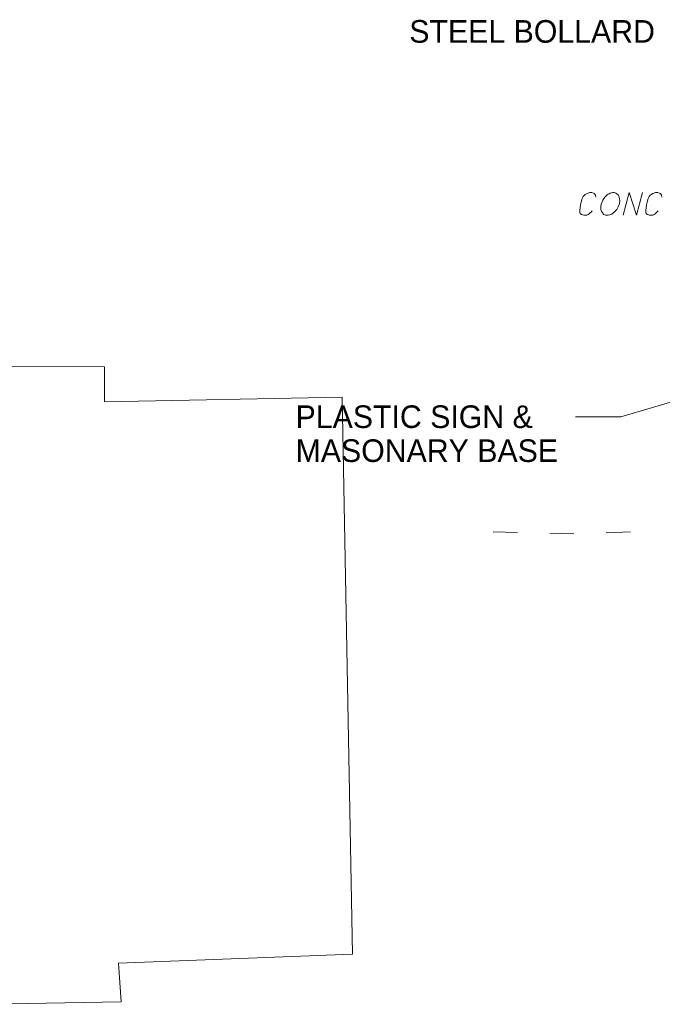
# Model space of a CAD drawing. Extents: x 2286160 to 2289356, y 637815 to 640647.
# Tile 15 of 52: x 2287183 to 2287262, y 639053 to 639174. Entities that reach past the tile are written whole.
import ezdxf

# ---------------------------------------------------------------- set-up
doc = ezdxf.new("R2010")
doc.units = 0
doc.header["$LTSCALE"] = 20
doc.header["$MEASUREMENT"] = 0
doc.layers.add('BD_X_Building', color=7, linetype='Continuous', lineweight=0, true_color=0xff9ebf)
doc.layers.add('UT_X_Telecom', color=7, linetype='Continuous', lineweight=0, true_color=0xff8000)
doc.layers.add('RD_X_Text', color=7, linetype='Continuous', lineweight=0)
doc.layers.add('SN_X_Text', color=7, linetype='Continuous', lineweight=0)
doc.styles.add('Slanted-Normal LS 0.50', font='font31.shx', dxfattribs={"height": 0.14})

msp = doc.modelspace()

# ---------------------------------------------------------------- linework, layer by layer
at = {"layer": 'BD_X_Building', "flags": 128}
msp.add_lwpolyline([(2287177.12, 639131.58), (2287193.06, 639131.52), (2287193.06, 639127.22), (2287222.47, 639127.76), (2287222.47, 639127.76), (2287223.73, 639058.84), (2287194.79, 639057.75), (2287195.1, 639052.97), (2287178.84, 639052.65)], dxfattribs=at)
at = {"layer": 'RD_X_Text', "flags": 128}
for points in [[(2287253.82, 639152.54), (2287253.77, 639152.78), (2287253.71, 639152.91), (2287253.62, 639153), (2287253.53, 639153.04), (2287253.31, 639153.09), (2287253.07, 639153.09), (2287252.74, 639153), (2287252.52, 639152.87), (2287252.41, 639152.76), (2287252.27, 639152.6), (2287252.14, 639152.36), (2287252.01, 639151.92), (2287251.92, 639151.59), (2287251.83, 639150.86), (2287251.85, 639150.6), (2287251.9, 639150.49), (2287252.03, 639150.38), (2287252.16, 639150.33), (2287252.32, 639150.29), (2287252.52, 639150.29), (2287252.71, 639150.31), (2287252.8, 639150.33), (2287252.89, 639150.38), (2287253, 639150.47), (2287253.13, 639150.58), (2287253.27, 639150.71), (2287253.35, 639150.82)], [(2287255.76, 639153.07), (2287255.69, 639153.04), (2287255.6, 639153.02), (2287255.47, 639152.96), (2287255.34, 639152.89), (2287255.21, 639152.8), (2287255.01, 639152.6), (2287254.83, 639152.38), (2287254.7, 639152.16), (2287254.5, 639151.68), (2287254.43, 639151.37), (2287254.43, 639151.15), (2287254.46, 639150.97), (2287254.48, 639150.88), (2287254.52, 639150.77), (2287254.59, 639150.66), (2287254.63, 639150.6), (2287254.68, 639150.53), (2287254.74, 639150.47), (2287254.83, 639150.4), (2287255.01, 639150.31), (2287255.12, 639150.29), (2287255.34, 639150.29), (2287255.54, 639150.33), (2287255.65, 639150.38), (2287255.78, 639150.44), (2287255.93, 639150.53), (2287256.02, 639150.6), (2287256.18, 639150.75), (2287256.29, 639150.88), (2287256.4, 639151.02), (2287256.51, 639151.17), (2287256.59, 639151.35), (2287256.66, 639151.52), (2287256.73, 639151.72), (2287256.77, 639152.12), (2287256.75, 639152.3), (2287256.7, 639152.52), (2287256.57, 639152.8), (2287256.42, 639152.96), (2287256.31, 639153.02), (2287256.2, 639153.07), (2287256.07, 639153.09), (2287255.91, 639153.09), (2287255.76, 639153.07)], [(2287257.19, 639150.29), (2287257.94, 639153.09), (2287258.84, 639150.29), (2287259.59, 639153.09)], [(2287261.97, 639152.54), (2287261.93, 639152.78), (2287261.86, 639152.91), (2287261.78, 639153), (2287261.69, 639153.04), (2287261.47, 639153.09), (2287261.22, 639153.09), (2287260.89, 639153), (2287260.67, 639152.87), (2287260.56, 639152.76), (2287260.43, 639152.6), (2287260.3, 639152.36), (2287260.17, 639151.92), (2287260.08, 639151.59), (2287259.99, 639150.86), (2287260.01, 639150.6), (2287260.06, 639150.49), (2287260.19, 639150.38), (2287260.32, 639150.33), (2287260.47, 639150.29), (2287260.67, 639150.29), (2287260.87, 639150.31), (2287260.96, 639150.33), (2287261.05, 639150.38), (2287261.16, 639150.47), (2287261.29, 639150.58), (2287261.42, 639150.71), (2287261.51, 639150.82)]]:
    msp.add_lwpolyline(points, dxfattribs=at)
at = {"layer": 'SN_X_Text'}
for p in [(2287331.36, 639147.11), (2287251.32, 639125.36)]:
    msp.add_line(p, (2287256.92, 639125.36), dxfattribs=at)
at = {"layer": 'UT_X_Telecom'}
for p, q in [((2287241.12, 639111.1), (2287244.12, 639111.03)), ((2287255.11, 639110.99), (2287258.11, 639111.12)), ((2287248.12, 639110.94), (2287251.12, 639110.87))]:
    msp.add_line(p, q, dxfattribs=at)

# ---------------------------------------------------------------- texts
at = {"layer": 'RD_X_Text', "insert": (2287230.75, 639174.44), "char_height": 2.8, "attachment_point": 1, "line_spacing_factor": 0.615, "style": 'Slanted-Normal LS 0.50'}
msp.add_mtext('STEEL BOLLARD', dxfattribs=at)
at = {"layer": 'SN_X_Text', "insert": (2287216.69, 639126.76), "char_height": 2.8, "attachment_point": 1, "line_spacing_factor": 0.9, "style": 'Slanted-Normal LS 0.50'}
msp.add_mtext('PLASTIC SIGN &\\PMASONARY BASE', dxfattribs=at)

doc.saveas('drawing.dxf')
